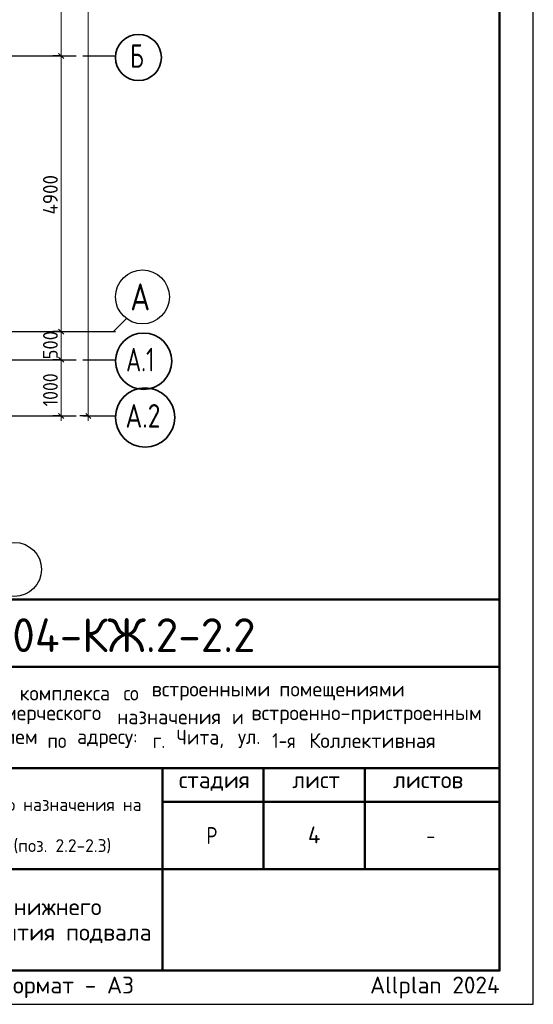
# Model space of a CAD drawing. Header units: millimetres. Extents: x 0 to 50400, y 0 to 35640.
# Tile 11 of 16: x 41258 to 50400, y 0 to 17507. Entities that reach past the tile are written whole.
import ezdxf

# ---------------------------------------------------------------- set-up
doc = ezdxf.new("R2010")
doc.units = ezdxf.units.MM
doc.linetypes.add('______5', pattern=[1320, 960, -120, 120, -120])
for name, color, linetype, lineweight in [('Standard', 7, 'Continuous', 25), ('Надписи', 7, 'Continuous', 25), ('Размерная линия_ общее', 7, 'Continuous', 13)]:
    doc.layers.add(name, color=color, linetype=linetype, lineweight=lineweight)
doc.layers.add('Оси', color=7, linetype='______5', true_color=0x656565)
doc.styles.add('ISOCPEUR', font='txt')

msp = doc.modelspace()

# ---------------------------------------------------------------- linework, layer by layer
at = {"layer": 'Standard', "color": 7, "linetype": 'Continuous', "lineweight": 50, "transparency": 33554687}
for p, q in [((27600, 7200), (49800, 7200)), ((35400, 6000), (49800, 6000)), ((35400, 4200), (49800, 4200)), ((43800, 2400), (43800, 4200)), ((45600, 2400), (45600, 4200)), ((47400, 2400), (47400, 4200)), ((43800, 3600), (49800, 3600)), ((35400, 2400), (49800, 2400)), ((43800, 600), (43800, 2400)), ((43800, 600), (43800, 2400))]:
    msp.add_line(p, q, dxfattribs=at)
at = {"layer": 'Standard', "color": 7, "linetype": 'Continuous', "lineweight": 25, "transparency": 33554687}
for p, q in [((49800, 600), (49800, 7200)), ((27600, 600), (49800, 600)), ((27600, 600), (49800, 600)), ((27600, 600), (49800, 600))]:
    msp.add_line(p, q, dxfattribs=at)
msp.add_lwpolyline([(0, 0), (50400, 0), (50400, 35640), (0, 35640), (0, 0)], close=True, dxfattribs=at)
at = {"layer": 'Standard', "color": 7, "linetype": 'Continuous', "lineweight": 50, "transparency": 33554687}
msp.add_lwpolyline([(2400, 35040), (49800, 35040), (49800, 600), (2400, 600), (2400, 35040)], close=True, dxfattribs=at)
at = {"layer": 'Оси', "color": 8, "linetype": '______5', "lineweight": -3, "transparency": 33554687}
for p, q in [((8065, 16862), (42963, 16862)), ((8065, 11962), (42963, 11962)), ((8065, 11462), (42963, 11462)), ((8065, 10462), (42963, 10462))]:
    msp.add_line(p, q, dxfattribs=at)
at = {"layer": 'Оси', "color": 7, "linetype": 'Continuous', "lineweight": 25, "transparency": 33554687}
msp.add_lwpolyline([(40928, 11962), (42928, 11962), (43163, 12197)], dxfattribs=at)
at = {"layer": 'Оси', "color": 7, "linetype": 'Continuous', "lineweight": 35, "transparency": 33554687}
for centre, radius in [((43372, 16835), 409), ((43464, 11435), 501), ((43490, 10435), 527)]:
    msp.add_circle(centre, radius, dxfattribs=at)
at = {"layer": 'Оси', "color": 7, "linetype": 'Continuous', "lineweight": 25, "transparency": 33554687}
for centre in [(43443, 12578), (41167, 7733)]:
    msp.add_circle(centre, 480, dxfattribs=at)
at = {"layer": 'Размерная линия_ общее', "color": 7, "linetype": 'Continuous', "lineweight": 13, "transparency": 33554687}
for p, q in [((41997, 16862), (41997, 19362)), ((41997, 11962), (41997, 16862)), ((41997, 11462), (41997, 11962)), ((41997, 10462), (41997, 10372)), ((42480, 10462), (42480, 10372))]:
    msp.add_line(p, q, dxfattribs=at)
at = {"layer": 'Размерная линия_ общее', "color": 7, "linetype": 'Continuous', "lineweight": -3, "transparency": 33554687}
for p, q in [((41997, 16862), (41847, 16862)), ((41997, 16862), (42147, 16862)), ((41997, 11962), (41847, 11962)), ((41997, 11962), (42147, 11962)), ((41997, 11462), (41847, 11462)), ((41997, 11462), (42147, 11462)), ((41997, 10462), (41847, 10462)), ((41997, 10462), (42147, 10462)), ((42480, 10462), (42330, 10462)), ((42480, 10462), (42630, 10462)), ((42480, 10462), (42648, 10462))]:
    msp.add_line(p, q, dxfattribs=at)
at = {"layer": 'Размерная линия_ общее', "color": 7, "linetype": 'Continuous', "lineweight": 25, "transparency": 33554687}
for p, q in [((42042, 16817), (41952, 16907)), ((42042, 11917), (41952, 12007)), ((42042, 11417), (41952, 11507)), ((42042, 10417), (41952, 10507)), ((42525, 10417), (42435, 10507))]:
    msp.add_line(p, q, dxfattribs=at)
at = {"layer": 'Размерная линия_ общее', "color": 7, "linetype": 'Continuous', "lineweight": 13, "transparency": 33554687}
for points in [[(42480, 10462), (42480, 20945), (42480, 20945), (42480, 32362)], [(41997, 10462), (41997, 10640), (41997, 10640), (41997, 11462)]]:
    msp.add_lwpolyline(points, dxfattribs=at)

# ---------------------------------------------------------------- texts
at = {"layer": 'Standard', "color": 7, "linetype": 'Continuous', "lineweight": 50, "transparency": 33554687, "insert": (39882, 6262), "char_height": 600, "width": 6049.91, "attachment_point": 7, "style": 'ISOCPEUR'}
msp.add_mtext('\\W0.98;24-04-КЖ.2-2.2', dxfattribs=at)
at = {"layer": 'Standard', "color": 7, "linetype": 'Continuous', "lineweight": 25, "transparency": 33554687, "attachment_point": 7, "style": 'ISOCPEUR'}
for s, insert, char_height, width in [('\\W0.97;комплекса ', (41257, 5402), 264, 1975.29), ('\\W0.90;со ', (43105, 5402), 264, 620.97), ('\\W0.98;встроенными ', (43607, 5402), 264, 2398.16), ('\\W0.98;помещениями', (45877, 5402), 264, 2292.21), ('\\W0.98;коммерческого ', (40406, 4980), 264, 2714.91), ('\\W0.97;назначения ', (42993, 4980), 264, 2173.24), ('\\W0.87;и ', (45039, 4980), 264, 457.46), ('\\W0.99;встроенно-пристроенным', (45382, 4980), 264, 4298.92), ('\\W0.98;учреждением ', (39482, 4557), 264, 2397.9), ('\\W0.91;по ', (41752, 4557), 264, 647.69), ('\\W0.96;адресу: ', (42280, 4557), 264, 1472.67), ('\\W0.89;г. ', (43627, 4557), 264, 539.49), ('\\W0.95;Чита, ', (44049, 4557), 264, 1221.07), ('\\W0.92;ул. ', (45145, 4557), 264, 728.23), ('\\W0.86;1-я ', (45752, 4557), 264, 773.52), ('\\W0.98;Коллективная', (46412, 4557), 264, 2450.61), ('\\W0.99;стадия    лист     листов', (44091, 3795), 300, 5247.11), ('\\W0.80;Р', (44580, 2850), 300, 359.84), ('\\W0.78;-', (48495, 2850), 300, 326.39)]:
    msp.add_mtext(s, dxfattribs=dict(at, insert=insert, char_height=char_height, width=width))
at = {"layer": 'Standard', "color": 7, "linetype": 'Continuous', "lineweight": 18, "transparency": 33554687, "char_height": 228, "attachment_point": 7, "style": 'ISOCPEUR'}
for s, insert, width in [('\\W0.99;общественно-делового и коммерческого назначения на', (35570, 3376), 8168.16), ('\\W0.99;поликлиническим учреждением (поз. 2.2-2.3)', (36459, 2646), 6390.3)]:
    msp.add_mtext(s, dxfattribs=dict(at, insert=insert, width=width))
at = {"layer": 'Standard', "color": 7, "linetype": 'Continuous', "lineweight": 25, "transparency": 33554687, "insert": (39600, 1885), "char_height": 300, "width": 7910.25, "attachment_point": 2, "line_spacing_factor": 0.903614}
msp.add_mtext('\\A1;{\\fISOCPEUR|i0|b0;\\H300.000000;\\W1.000000;\\C7;Схема дополнительного нижнего}\\P{\\fISOCPEUR|i0|b0;\\H300.000000;\\W1.000000;\\C7;армирования плиты перекрытия подвала}\\P', dxfattribs=at)
at = {"layer": 'Standard', "color": 8, "linetype": 'Continuous', "lineweight": 13, "transparency": 33554687, "insert": (49800, 297), "char_height": 300, "width": 14099.36, "attachment_point": 6, "style": 'ISOCPEUR'}
msp.add_mtext('\\A1;{\\fISOCPEUR|i0|b0;\\H300.000000;\\W1.000000;\\C8;Копировал                  формат - А3                      Allplan 2024}\\P', dxfattribs=at)
at = {"layer": 'Надписи', "color": 7, "linetype": 'Continuous', "lineweight": 13, "transparency": 33554687, "insert": (46500, 3012), "char_height": 300, "width": 360, "attachment_point": 5, "style": 'ISOCPEUR'}
msp.add_mtext('\\A1;{\\fISOCPEUR|i0|b0;\\H300.000000;\\W1.000000;\\C7;4}\\P', dxfattribs=at)
at = {"layer": 'Оси', "color": 7, "linetype": 'Continuous', "lineweight": 35, "transparency": 33554687, "attachment_point": 7, "style": 'ISOCPEUR'}
for s, insert, char_height, width in [('\\W0.70;Б', (43225, 16652), 420, 440.78), ('\\W0.82;А', (43227, 12338), 480, 628.23), ('\\W0.71;А.1', (43152, 11252), 420, 773.25), ('\\W0.79;А.2', (43141, 10252), 420, 864)]:
    msp.add_mtext(s, dxfattribs=dict(at, insert=insert, char_height=char_height, width=width))
at = {"layer": 'Размерная линия_ общее', "color": 7, "linetype": 'Continuous', "lineweight": 25, "transparency": 33554687, "char_height": 264, "attachment_point": 7, "rotation": 90, "style": 'ISOCPEUR'}
for s, insert, width in [('\\W0.93;4900', (41937, 14043), 888.46), ('\\W0.91;500', (41937, 11467), 674.39), ('\\W0.87;1000', (41937, 10632), 800.28)]:
    msp.add_mtext(s, dxfattribs=dict(at, insert=insert, width=width))

doc.saveas('drawing.dxf')
